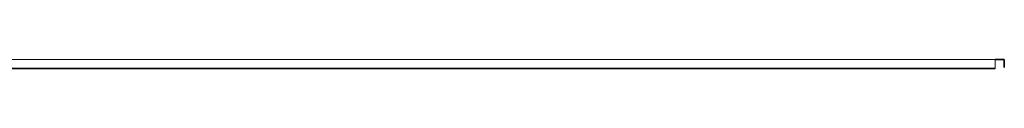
# Model space of a CAD drawing. Header units: millimetres. Extents: x 0 to 420, y 0 to 297.
# Tile 66 of 145: x 167.225 to 215.67, y 259.299 to 259.749. Entities that reach past the tile are written whole.
import ezdxf

# ---------------------------------------------------------------- set-up
doc = ezdxf.new("R2010")
doc.units = ezdxf.units.MM

msp = doc.modelspace()

# ---------------------------------------------------------------- linework, layer by layer
at = {"color": 142, "linetype": 'Continuous', "lineweight": 18, "true_color": 0x0080c0}
msp.add_line((93.6195, 259.7493), (215.2196, 259.7493), dxfattribs=at)
at = {"color": 7, "linetype": 'Continuous', "lineweight": 35}
for p, q in [((215.6696, 259.7493), (215.2196, 259.7493)), ((215.6696, 259.7493), (215.6696, 259.3493)), ((215.2196, 259.2993), (93.6195, 259.2993))]:
    msp.add_line(p, q, dxfattribs=at)
at = {"color": 142, "linetype": 'Continuous', "lineweight": 18, "true_color": 0x0080c0}
msp.add_open_spline([(215.2196, 259.7493), (215.2196, 259.7493), (215.2196, 259.7008), (215.2196, 259.5342), (215.2196, 259.4171), (215.2196, 259.2993)], degree=3, knots=[0, 0, 0, 0, 0.5, 0.5, 1, 1, 1, 1], dxfattribs=at)

doc.saveas('drawing.dxf')
